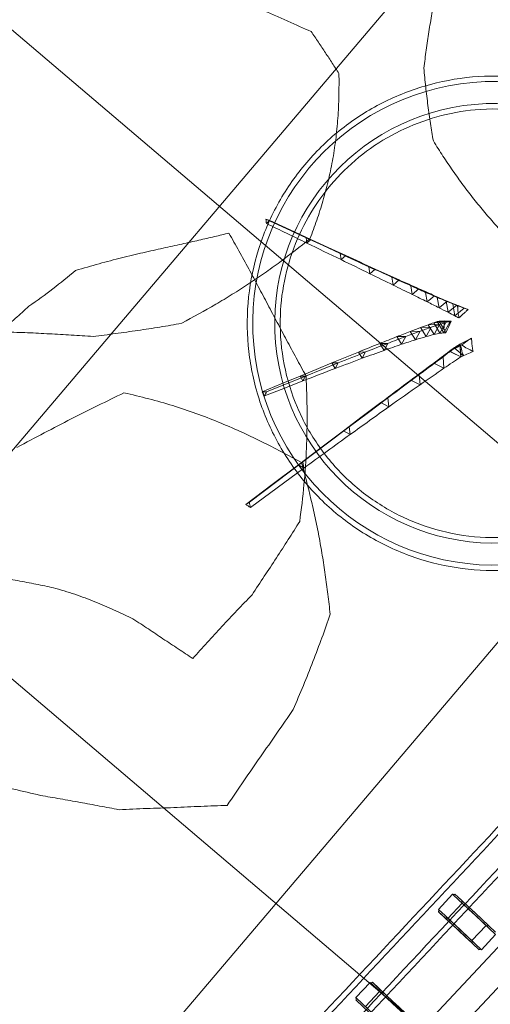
# Model space of a CAD drawing. Header units: millimetres. Extents: x 853417 to 929373, y -433185 to -369260.
# Tile 137 of 228: x 920979 to 921408, y -404686 to -403790. Entities that reach past the tile are written whole.
import ezdxf

# ---------------------------------------------------------------- set-up
doc = ezdxf.new("R2010")
doc.units = ezdxf.units.MM
doc.layers.add('I-FURN', color=7, linetype='Continuous', lineweight=9)
doc.layers.add('KOKO-FLOR-PATT', color=7, linetype='Continuous', lineweight=9)

# ---------------------------------------------------------------- blocks, each defined once
blk = doc.blocks.new('Furniture_Sofas-Armchairs_NC-Nordic-Care_Ellinor-367 - Ellinor 367-V19-1 korrus_SA_kunstihanke plaan')
at = {"layer": 'I-FURN'}
for p, q in [((-279, -302.08), (-279, 282.92)), ((-279, 282.92), (-279, -299.08)), ((-279, -264.58), (-279, 245.42)), ((-254, -264.58), (-254, 245.42)), ((-342.13, 21.42), (-342.13, 2.42)), ((-331.63, 22.92), (-340.63, 22.92)), ((-330.13, 2.42), (-330.13, 21.42)), ((-300.5, 2.42), (-300.5, 21.42)), ((-288.5, 21.42), (-288.5, 2.42)), ((-340.63, 0.92), (-331.63, 0.92)), ((-342.13, -88.58), (-342.13, -107.58)), ((-331.63, -87.08), (-340.63, -87.08)), ((-330.13, -107.58), (-330.13, -88.58)), ((-340.63, -109.08), (-331.63, -109.08))]:
    blk.add_line(p, q, dxfattribs=at)
at = {"layer": 'I-FURN', "flags": 128}
for points in [[(-342.13, 21.42), (-333.8, 21.42), (-325.48, 21.42), (-317.15, 21.42), (-308.83, 21.42), (-300.5, 21.42)], [(-340.63, 22.92), (-332.3, 22.92), (-323.98, 22.92), (-315.65, 22.92), (-307.33, 22.92), (-299, 22.92)], [(-331.63, 22.92), (-323.3, 22.92), (-314.98, 22.92), (-306.65, 22.92), (-298.33, 22.92), (-290, 22.92)], [(-330.13, 21.42), (-321.8, 21.42), (-313.48, 21.42), (-305.15, 21.42), (-296.83, 21.42), (-288.5, 21.42)], [(-342.13, 2.42), (-333.8, 2.42), (-325.48, 2.42), (-317.15, 2.42), (-308.83, 2.42), (-300.5, 2.42)], [(-299, 0.92), (-307.33, 0.92), (-315.65, 0.92), (-323.98, 0.92), (-332.3, 0.92), (-340.63, 0.92)], [(-290, 0.92), (-298.33, 0.92), (-306.65, 0.92), (-314.98, 0.92), (-323.3, 0.92), (-331.63, 0.92)], [(-330.13, 2.42), (-321.8, 2.42), (-313.48, 2.42), (-305.15, 2.42), (-296.83, 2.42), (-288.5, 2.42)], [(-342.13, -88.58), (-333.8, -88.58), (-325.48, -88.58), (-317.15, -88.58), (-308.83, -88.58), (-300.5, -88.58)], [(-340.63, -87.08), (-332.3, -87.08), (-323.98, -87.08), (-315.65, -87.08), (-307.33, -87.08), (-299, -87.08)], [(-331.63, -87.08), (-323.3, -87.08), (-314.98, -87.08), (-306.65, -87.08), (-298.33, -87.08), (-290, -87.08)], [(-330.13, -88.58), (-321.8, -88.58), (-313.48, -88.58), (-305.15, -88.58), (-296.83, -88.58), (-288.5, -88.58)], [(-342.13, -107.58), (-333.8, -107.58), (-325.48, -107.58), (-317.15, -107.58), (-308.83, -107.58), (-300.5, -107.58)], [(-299, -109.08), (-307.33, -109.08), (-315.65, -109.08), (-323.98, -109.08), (-332.3, -109.08), (-340.63, -109.08)]]:
    blk.add_lwpolyline(points, dxfattribs=at)
at = {"layer": 'I-FURN'}
for points in [[(-353.93, 334.61), (-353.83, 119.38), (-353.91, -95.62), (-353.93, -310.86)], [(-327.76, -310.86), (-327.78, -95.78), (-327.86, 119.53), (-327.76, 334.61)], [(-348.98, 328.37), (-348.81, 115.58), (-349.04, -96.99), (-348.98, -309.8)], [(-322.81, 328.37), (-322.84, 115.72), (-322.91, -97.16), (-322.81, -309.8)], [(-340.63, 22.92), (-340.63, 22.74), (-340.69, 22.36), (-341.04, 21.83), (-341.57, 21.48), (-341.95, 21.42), (-342.13, 21.42)], [(-330.13, 21.42), (-330.3, 21.42), (-330.69, 21.48), (-331.22, 21.83), (-331.56, 22.36), (-331.63, 22.74), (-331.63, 22.92)], [(-300.5, 21.42), (-300.32, 21.42), (-299.94, 21.48), (-299.41, 21.83), (-299.06, 22.36), (-299, 22.74), (-299, 22.92)], [(-342.13, 2.42), (-341.95, 2.42), (-341.57, 2.36), (-341.04, 2.01), (-340.69, 1.48), (-340.63, 1.1), (-340.63, 0.92)], [(-331.63, 0.92), (-331.63, 1.1), (-331.56, 1.48), (-331.22, 2.01), (-330.69, 2.36), (-330.3, 2.42), (-330.13, 2.42)], [(-299, 0.92), (-299, 1.1), (-299.06, 1.48), (-299.41, 2.01), (-299.94, 2.36), (-300.32, 2.42), (-300.5, 2.42)], [(-288.5, 2.42), (-288.68, 2.42), (-289.06, 2.36), (-289.59, 2.01), (-289.94, 1.48), (-290, 1.1), (-290, 0.92)], [(-340.63, -87.08), (-340.63, -87.26), (-340.69, -87.64), (-341.04, -88.17), (-341.57, -88.52), (-341.95, -88.58), (-342.13, -88.58)], [(-330.13, -88.58), (-330.3, -88.58), (-330.69, -88.52), (-331.22, -88.17), (-331.56, -87.64), (-331.63, -87.26), (-331.63, -87.08)], [(-342.13, -107.58), (-341.95, -107.58), (-341.57, -107.64), (-341.04, -107.99), (-340.69, -108.52), (-340.63, -108.9), (-340.63, -109.08)]]:
    blk.add_open_spline(points, degree=3, dxfattribs=at)
blk = doc.blocks.new('Furniture_Interior-Artwork-Decoration_Gotessons_Areca-Palm  - Default-1583015-1 korrus_SA_kunstihanke plaan')
at = {"layer": 'I-FURN'}
for p, q in [((236.73, 142.26), (184.82, 109.84)), ((184.42, 115.66), (189.23, 112.21)), ((184.82, 109.84), (184.42, 115.66)), ((189.23, 112.21), (184.82, 109.84)), ((139.81, 89), (145.63, 85.04)), ((140.09, 82.04), (139.81, 89)), ((145.63, 85.04), (140.09, 82.04)), ((102.52, 67), (109.34, 62.53)), ((102.66, 58.89), (102.52, 67)), ((109.34, 62.53), (102.66, 58.89)), ((72.46, 49.58), (80.3, 44.6)), ((72.48, 40.33), (72.46, 49.58)), ((49.29, 26.15), (49.39, 36.53)), ((49.39, 36.53), (58.23, 31.04)), ((80.3, 44.6), (72.48, 40.33)), ((212.16, 43.61), (175.64, 32.42)), ((175.64, 32.42), (178.26, 36.59)), ((178.26, 36.59), (180.45, 31.97)), ((30.71, 26.51), (33.17, 27.73)), ((32.98, 16.22), (33.17, 27.73)), ((33.17, 27.73), (43, 21.71)), ((58.23, 31.04), (49.29, 26.15)), ((144.87, 23.13), (147.96, 27.94)), ((147.96, 27.94), (150.49, 22.65)), ((180.45, 31.97), (175.64, 32.42)), ((43, 21.71), (32.98, 16.22)), ((38.23, 18.78), (43, 21.71)), ((119.09, 15.49), (122.66, 20.95)), ((122.66, 20.95), (125.53, 14.97)), ((150.49, 22.65), (144.87, 23.13)), ((32.98, 16.22), (32.82, 16.12)), ((81.49, 4.76), (85.97, 11.47)), ((85.97, 11.47), (89.51, 4.16)), ((98.29, 9.48), (102.32, 15.56)), ((105.53, 8.92), (98.29, 9.48)), ((102.32, 15.56), (105.53, 8.92)), ((125.53, 14.97), (119.09, 15.49)), ((39.91, -5.33), (46.57, 4.5)), ((43.98, -4.62), (50.21, 4.6)), ((44.87, 4.75), (46.57, 4.5)), ((49.97, -6.55), (46.26, 1.1)), ((46.57, 4.5), (51.75, -6.18)), ((49.81, -3.38), (55.61, 5.21)), ((50.21, 4.6), (55.06, -5.41)), ((55.61, 5.21), (60.14, -4.13)), ((57.72, -1.51), (63.08, 6.46)), ((63.08, 6.46), (67.28, -2.21)), ((68.12, 1.15), (73.05, 8.49)), ((76.92, 0.5), (68.12, 1.15)), ((73.05, 8.49), (76.92, 0.5)), ((89.51, 4.16), (81.49, 4.76)), ((39.91, -5.33), (39.01, -5.44)), ((51.75, -6.18), (39.91, -5.33)), ((55.06, -5.41), (43.98, -4.62)), ((45.19, -6.2), (49.97, -6.55)), ((60.14, -4.13), (49.81, -3.38)), ((67.28, -2.21), (57.72, -1.51)), ((26.24, -16.33), (22.64, -14.62)), ((26.24, -16.33), (35.36, -10.04)), ((36.23, -21.09), (26.24, -16.33)), ((32.07, -16.64), (32.27, -19.2)), ((32.65, -19.58), (41.14, -13.72)), ((35.36, -10.04), (36.23, -21.09)), ((41.14, -13.72), (41.94, -24)), ((31.9, -19.05), (32.27, -19.2)), ((41.94, -24), (32.65, -19.58)), ((41.11, -24.03), (48.96, -18.59)), ((49.69, -28.11), (41.11, -24.03)), ((48.96, -18.59), (49.69, -28.11)), ((52, -29.91), (59.21, -24.91)), ((59.21, -24.91), (59.86, -33.65)), ((59.86, -33.65), (52, -29.91)), ((65.76, -37.5), (72.32, -32.92)), ((72.32, -32.92), (72.89, -40.88)), ((72.89, -40.88), (65.76, -37.5)), ((82.82, -47.04), (88.73, -42.89)), ((88.73, -42.89), (89.22, -50.07)), ((89.22, -50.07), (82.82, -47.04)), ((103.69, -58.84), (108.95, -55.11)), ((109.34, -61.51), (103.69, -58.84)), ((108.95, -55.11), (109.34, -61.51)), ((129.31, -73.46), (133.9, -70.15)), ((133.9, -70.15), (134.2, -75.76)), ((134.2, -75.76), (129.31, -73.46)), ((159.62, -90.88), (163.55, -87.99)), ((163.55, -87.99), (163.75, -92.81)), ((163.75, -92.81), (159.62, -90.88))]:
    blk.add_line(p, q, dxfattribs=at)
at = {"layer": 'I-FURN', "flags": 128}
for points in [[(184.42, 115.66), (210.32, 131.31), (236.23, 146.95)], [(189.23, 112.21), (214.65, 128.12), (240.06, 144.03)], [(236.23, 146.95), (237.19, 146.22), (238.14, 145.49), (239.1, 144.76), (240.06, 144.03)], [(236.73, 142.26), (236.6, 143.44), (236.48, 144.61), (236.35, 145.78), (236.23, 146.95)], [(240.06, 144.03), (239.23, 143.59), (238.39, 143.15), (237.56, 142.7), (236.73, 142.26)], [(184.82, 109.84), (162.45, 95.94), (140.09, 82.04)], [(145.63, 85.04), (167.43, 98.62), (189.23, 112.21)], [(140.09, 82.04), (121.37, 70.47), (102.66, 58.89)], [(109.34, 62.53), (127.48, 73.79), (145.63, 85.04)], [(178.26, 36.59), (196.28, 41.87), (214.3, 47.15)], [(212.16, 43.61), (212.7, 44.5), (213.23, 45.38), (213.77, 46.26), (214.3, 47.15)], [(214.3, 47.15), (214.77, 46.16), (215.23, 45.17), (215.7, 44.18), (216.16, 43.2)], [(180.45, 31.97), (198.3, 37.58), (216.16, 43.2)], [(216.16, 43.2), (215.16, 43.3), (214.16, 43.41), (213.16, 43.51), (212.16, 43.61)], [(32.98, 16.22), (33.03, 19.1), (33.08, 21.98), (33.12, 24.85), (33.17, 27.73)], [(33.17, 27.73), (35.63, 26.23), (38.08, 24.72), (40.54, 23.22), (43, 21.71)], [(175.64, 32.42), (160.25, 27.78), (144.87, 23.13)], [(150.49, 22.65), (165.47, 27.31), (180.45, 31.97)], [(26.53, 20.68), (25.31, 21.45), (24.1, 22.21), (22.88, 22.98), (21.67, 23.74)], [(21.67, 23.74), (21.75, 23.04), (21.83, 22.33), (21.91, 21.63), (22, 20.93)], [(22, 20.93), (22.02, 20.22), (22.04, 19.52), (22.06, 18.81), (22.09, 18.11)], [(31.61, 16.97), (30.34, 17.9), (29.06, 18.83), (27.8, 19.76), (26.53, 20.68)], [(32.01, 25.63), (31.68, 25.85), (31.36, 26.07), (31.03, 26.29), (30.71, 26.51)], [(30.71, 26.51), (30.87, 26.12), (31.02, 25.74), (31.18, 25.36), (31.34, 24.98)], [(31.34, 24.98), (31.71, 22.73), (32.09, 20.51), (32.46, 18.31), (32.82, 16.12)], [(31.61, 16.97), (35.41, 18.55), (39.2, 20.13), (43, 21.71)], [(38.23, 18.78), (36.68, 20.49), (35.12, 22.2), (33.57, 23.92), (32.01, 25.63)], [(32.82, 16.12), (34.17, 16.79), (35.53, 17.45), (36.88, 18.12), (38.23, 18.78)], [(43, 21.71), (40.49, 20.34), (37.99, 18.97), (35.48, 17.59), (32.98, 16.22)], [(32.98, 16.22), (27.53, 13.89), (22.07, 11.56)], [(22.07, 11.56), (22.51, 11.81), (22.94, 12.05), (23.38, 12.29), (23.81, 12.53)], [(23.81, 12.53), (24.49, 12.91), (25.17, 13.29), (25.85, 13.66), (26.53, 14.04)], [(26.53, 14.04), (27.8, 14.77), (29.07, 15.5), (30.34, 16.23), (31.61, 16.97)], [(44.87, 4.75), (43.41, 2.2), (41.94, -0.35), (40.47, -2.89), (39.01, -5.44)], [(45.07, 4.23), (45.02, 4.36), (44.97, 4.49), (44.92, 4.62), (44.87, 4.75)], [(46.26, 1.1), (45.96, 1.88), (45.67, 2.67), (45.37, 3.45), (45.07, 4.23)], [(45.19, -6.2), (45.46, -4.38), (45.73, -2.55), (46, -0.73), (46.26, 1.1)], [(31.83, -7.71), (31, -8.39), (30.18, -9.07), (29.36, -9.75), (28.54, -10.43)], [(32.13, -12.93), (32.05, -11.62), (31.98, -10.32), (31.9, -9.01), (31.83, -7.71)], [(39.01, -5.44), (39.02, -5.44), (39.04, -5.45), (39.06, -5.45), (39.08, -5.45)], [(39.08, -5.45), (40.6, -5.64), (42.13, -5.83), (43.66, -6.01), (45.19, -6.2)], [(22.64, -14.62), (23.26, -14.91), (23.88, -15.21), (24.5, -15.5), (25.12, -15.8)], [(25.12, -15.8), (26.42, -16.42), (27.74, -17.04), (29.06, -17.67), (30.38, -18.3)], [(28.54, -10.43), (28.32, -10.59), (28.1, -10.75), (27.89, -10.91), (27.67, -11.08)], [(31.9, -19.05), (31.94, -18.45), (31.98, -17.84), (32.02, -17.24), (32.07, -16.64)], [(32.07, -16.64), (32.09, -16.48), (32.11, -16.33), (32.13, -16.18), (32.15, -16.03)], [(32.15, -16.03), (32.14, -15.25), (32.14, -14.48), (32.13, -13.7), (32.13, -12.93)], [(30.38, -18.3), (30.45, -18.34), (30.52, -18.37), (30.59, -18.4), (30.66, -18.44)], [(30.66, -18.44), (30.97, -18.59), (31.28, -18.74), (31.59, -18.9), (31.9, -19.05)], [(159.62, -90.88), (144.46, -82.17), (129.31, -73.46)], [(134.2, -75.76), (148.98, -84.29), (163.75, -92.81)], [(195.32, -111.5), (177.47, -101.19), (159.62, -90.88)], [(163.75, -92.81), (181.23, -102.94), (198.7, -113.07)], [(195.32, -111.5), (196.14, -110.88), (196.96, -110.27), (197.78, -109.65), (198.6, -109.03)], [(198.7, -113.07), (197.86, -112.68), (197.01, -112.28), (196.17, -111.89), (195.32, -111.5)], [(198.6, -109.03), (198.63, -110.04), (198.65, -111.05), (198.68, -112.06), (198.7, -113.07)]]:
    blk.add_lwpolyline(points, dxfattribs=at)
at = {"layer": 'I-FURN'}
for points in [[(281.39, 415.07), (275.73, 408.09), (264.42, 394.26), (247.39, 373.89), (230.4, 353.63), (219.33, 340.27), (213.85, 333.61)], [(379.8, 410.23), (371.33, 410.6), (354.55, 411.35), (329.87, 412.85), (305.34, 413.76), (289.35, 414.64), (281.39, 415.07)], [(449.99, 390.85), (444.05, 392.44), (432.21, 395.62), (414.58, 400.43), (397.1, 405.29), (385.55, 408.57), (379.8, 410.23)], [(300.7, 279.29), (295.95, 274.74), (286.38, 265.75), (271.72, 252.49), (256.83, 239.37), (246.83, 230.63), (241.8, 226.25)], [(419.15, 204.51), (412.53, 207.09), (399.88, 212.38), (382.37, 220.91), (366.34, 229.67), (356.51, 235.55), (351.77, 238.52)], [(241.8, 226.25), (237.6, 221), (229.2, 210.52), (216.71, 194.81), (204.46, 179.18), (196.54, 168.88), (192.66, 163.74)], [(486, 186.07), (480, 187.47), (468.18, 190.33), (451.02, 194.93), (434.64, 199.68), (424.23, 202.89), (419.15, 204.51)], [(139.81, 89), (154.68, 97.89), (169.55, 106.77), (184.42, 115.66)], [(186.18, 110.52), (191.91, 106.66), (203.41, 99.05), (220.98, 88), (239.25, 77.21), (258.17, 66.94), (277.8, 57.29), (298.26, 48.3), (319.4, 40.19), (334.05, 35.25), (341.5, 32.9)], [(102.52, 67), (114.95, 74.34), (127.38, 81.67), (139.81, 89)], [(341.5, 32.9), (349.64, 35.97), (366.07, 42.28), (391.34, 52.17), (416.98, 62.62), (434.21, 69.91), (442.89, 73.67)], [(72.46, 49.58), (82.48, 55.39), (92.5, 61.2), (102.52, 67)], [(102.66, 58.89), (92.6, 52.71), (82.54, 46.52), (72.48, 40.33)], [(80.3, 44.6), (89.98, 50.58), (99.66, 56.56), (109.34, 62.53)], [(49.39, 36.53), (57.08, 40.88), (64.77, 45.23), (72.46, 49.58)], [(33.17, 27.73), (38.58, 30.67), (43.99, 33.6), (49.39, 36.53)], [(72.48, 40.33), (64.75, 35.6), (57.02, 30.87), (49.29, 26.15)], [(58.23, 31.04), (65.58, 35.56), (72.94, 40.08), (80.3, 44.6)], [(147.96, 27.94), (158.06, 30.82), (168.16, 33.71), (178.26, 36.59)], [(21.67, 23.74), (25.5, 25.07), (29.34, 26.4), (33.17, 27.73)], [(43, 21.71), (48.07, 24.82), (53.15, 27.93), (58.23, 31.04)], [(122.66, 20.95), (131.09, 23.28), (139.53, 25.61), (147.96, 27.94)], [(22.09, 18.11), (22.09, 17.02), (22.08, 14.83), (22.08, 12.65), (22.07, 11.56)], [(49.29, 26.15), (43.85, 22.84), (38.42, 19.53), (32.98, 16.22)], [(102.32, 15.56), (109.1, 17.36), (115.88, 19.15), (122.66, 20.95)], [(144.87, 23.13), (136.27, 20.59), (127.68, 18.04), (119.09, 15.49)], [(125.53, 14.97), (133.85, 17.53), (142.17, 20.09), (150.49, 22.65)], [(73.05, 8.49), (77.36, 9.49), (81.67, 10.48), (85.97, 11.47)], [(98.29, 9.48), (92.69, 7.9), (87.09, 6.33), (81.49, 4.76)], [(85.97, 11.47), (91.42, 12.84), (96.87, 14.2), (102.32, 15.56)], [(119.09, 15.49), (112.16, 13.49), (105.22, 11.48), (98.29, 9.48)], [(105.53, 8.92), (112.19, 10.94), (118.86, 12.95), (125.53, 14.97)], [(46.57, 4.5), (47.78, 4.53), (48.99, 4.57), (50.21, 4.6)], [(50.21, 4.6), (52.01, 4.8), (53.81, 5), (55.61, 5.21)], [(55.61, 5.21), (58.1, 5.62), (60.59, 6.04), (63.08, 6.46)], [(68.12, 1.15), (64.65, 0.26), (61.18, -0.62), (57.72, -1.51)], [(63.08, 6.46), (66.41, 7.13), (69.73, 7.81), (73.05, 8.49)], [(67.28, -2.21), (70.49, -1.3), (73.71, -0.4), (76.92, 0.5)], [(81.49, 4.76), (77.03, 3.56), (72.58, 2.35), (68.12, 1.15)], [(76.92, 0.5), (81.12, 1.72), (85.31, 2.94), (89.51, 4.16)], [(89.51, 4.16), (94.85, 5.74), (100.19, 7.33), (105.53, 8.92)], [(31.83, -7.71), (33.01, -8.48), (34.19, -9.26), (35.36, -10.04)], [(43.98, -4.62), (42.62, -4.85), (41.26, -5.09), (39.91, -5.33)], [(49.81, -3.38), (47.87, -3.79), (45.92, -4.2), (43.98, -4.62)], [(57.72, -1.51), (55.08, -2.13), (52.45, -2.76), (49.81, -3.38)], [(49.97, -6.55), (50.57, -6.43), (51.16, -6.3), (51.75, -6.18)], [(51.75, -6.18), (52.85, -5.93), (53.96, -5.67), (55.06, -5.41)], [(55.06, -5.41), (56.76, -4.99), (58.45, -4.56), (60.14, -4.13)], [(60.14, -4.13), (62.52, -3.49), (64.9, -2.85), (67.28, -2.21)], [(27.67, -11.08), (26.83, -11.67), (25.15, -12.85), (23.48, -14.03), (22.64, -14.62)], [(32.65, -19.58), (30.51, -18.5), (28.37, -17.41), (26.24, -16.33)], [(35.36, -10.04), (37.29, -11.26), (39.22, -12.49), (41.14, -13.72)], [(41.14, -13.72), (43.75, -15.34), (46.35, -16.97), (48.96, -18.59)], [(420.62, -53.32), (425.03, -50.01), (433.91, -43.35), (447.34, -33.24), (460.89, -23), (469.98, -16.1), (474.54, -12.62)], [(32.27, -19.2), (33.59, -19.83), (34.91, -20.46), (36.23, -21.09)], [(41.11, -24.03), (38.29, -22.54), (35.47, -21.06), (32.65, -19.58)], [(36.23, -21.09), (38.14, -22.06), (40.04, -23.03), (41.94, -24)], [(52, -29.91), (48.37, -27.95), (44.74, -25.99), (41.11, -24.03)], [(41.94, -24), (44.53, -25.37), (47.11, -26.74), (49.69, -28.11)], [(48.96, -18.59), (52.37, -20.7), (55.79, -22.8), (59.21, -24.91)], [(59.21, -24.91), (63.58, -27.58), (67.95, -30.25), (72.32, -32.92)], [(364.82, -20.67), (358.01, -20.93), (344.35, -21.48), (323.81, -22.48), (303.51, -23.75), (290.13, -24.82), (283.5, -25.43)], [(443.7, -31.84), (437.1, -31.08), (423.93, -29.45), (404.29, -26.69), (384.48, -23.69), (371.37, -21.67), (364.82, -20.67)], [(49.69, -28.11), (53.08, -29.95), (56.47, -31.8), (59.86, -33.65)], [(65.76, -37.5), (61.17, -34.97), (56.59, -32.44), (52, -29.91)], [(59.86, -33.65), (64.21, -36.06), (68.55, -38.47), (72.89, -40.88)], [(72.32, -32.92), (77.79, -36.24), (83.26, -39.56), (88.73, -42.89)], [(82.82, -47.04), (77.13, -43.86), (71.44, -40.68), (65.76, -37.5)], [(72.89, -40.88), (78.33, -43.95), (83.78, -47.01), (89.22, -50.07)], [(88.73, -42.89), (95.47, -46.96), (102.21, -51.04), (108.95, -55.11)], [(103.69, -58.84), (96.73, -54.91), (89.77, -50.97), (82.82, -47.04)], [(89.22, -50.07), (95.93, -53.89), (102.63, -57.7), (109.34, -61.51)], [(375.56, -81.93), (382.65, -76.84), (397.26, -67.04), (412.71, -57.83), (420.62, -53.32)], [(129.31, -73.46), (120.77, -68.59), (112.23, -63.72), (103.69, -58.84)], [(108.95, -55.11), (117.26, -60.13), (125.58, -65.14), (133.9, -70.15)], [(109.34, -61.51), (117.63, -66.26), (125.91, -71.01), (134.2, -75.76)], [(133.9, -70.15), (143.78, -76.1), (153.67, -82.05), (163.55, -87.99)], [(163.55, -87.99), (175.24, -95.01), (186.92, -102.02), (198.6, -109.03)], [(40.55, -170.21), (41.03, -175.47), (41.83, -186.16), (42.67, -202.78), (43.15, -219.77), (43.25, -231.26), (43.26, -237.04)], [(43.26, -237.04), (42.1, -242.41), (39.69, -253.15), (35.72, -269.47), (31.68, -285.59), (28.92, -296.61), (27.52, -302.19)], [(120.67, -239.12), (122.38, -242.36), (125.86, -248.89), (131.22, -258.9), (136.74, -269.04), (140.55, -275.85), (142.48, -279.28)]]:
    blk.add_open_spline(points, degree=3, dxfattribs=at)
for points, knots in [([(642.89, 330.11), (634.59, 332.63), (618.12, 337.6), (593.66, 344.94), (573.28, 351.22), (557.03, 356.31), (544.94, 360.09), (532.9, 363.87), (516.85, 368.99), (496.95, 375.4), (473.41, 383.04), (457.78, 388.23), (449.99, 390.85)], [0, 0, 0, 0, 0.125, 0.25, 0.375, 0.4375, 0.5, 0.5625, 0.625, 0.75, 0.875, 1, 1, 1, 1]), ([(213.85, 333.61), (206.24, 319.61), (195.25, 298.6), (181.83, 270.81), (175.55, 257.07), (172.54, 250.23)], [0, 0, 0, 0, 0.5, 0.75, 1, 1, 1, 1]), ([(326.18, 258.97), (323.97, 260.66), (319.59, 264.06), (310.9, 270.94), (304.73, 275.97), (300.7, 279.29)], [0, 0, 0, 0, 0.25, 0.5, 1, 1, 1, 1]), ([(351.77, 238.52), (349.48, 240.24), (345, 243.68), (336.33, 250.53), (330.16, 255.61), (326.18, 258.97)], [0, 0, 0, 0, 0.25, 0.5, 1, 1, 1, 1]), ([(172.54, 250.23), (172.65, 244.13), (172.96, 232), (173.73, 214.08), (174.86, 196.21), (176.36, 178.62), (178.26, 161.39), (181.33, 138.66), (184.14, 121.87), (186.18, 110.52)], [0, 0, 0, 0, 0.125, 0.25, 0.375, 0.5, 0.625, 0.75, 1, 1, 1, 1]), ([(192.66, 163.74), (190.09, 152.7), (185.48, 130.73), (181.1, 102.98), (178.53, 81.18), (176.49, 59.45), (175.52, 43.26), (175.07, 32.36)], [0, 0, 0, 0, 0.25, 0.5, 0.625, 0.75, 1, 1, 1, 1]), ([(175.07, 32.36), (177.6, 26.61), (182.54, 15.24), (189.74, -1.54), (195.7, -15.68), (200.46, -27.06), (204, -35.53), (207.54, -43.98), (212.31, -55.31), (218.32, -69.46), (225.68, -86.35), (230.78, -97.65), (233.38, -103.31)], [0, 0, 0, 0, 0.125, 0.25, 0.375, 0.4375, 0.5, 0.5625, 0.625, 0.75, 0.875, 1, 1, 1, 1]), ([(283.5, -25.43), (272.54, -30.07), (256.41, -37.23), (235.26, -47.55), (219.7, -55.62), (204.42, -64.09), (184.42, -75.88), (169.98, -85.16), (160.36, -91.66)], [0, 0, 0, 0, 0.25, 0.375, 0.5, 0.625, 0.75, 1, 1, 1, 1]), ([(-28.46, -64.11), (-21.91, -72.18), (-12.42, -84.32), (-0.25, -101.18), (8.58, -114.18), (17.13, -127.65), (25.35, -141.54), (33.14, -155.66), (38.11, -165.32), (40.55, -170.21)], [0, 0, 0, 0, 0.25, 0.375, 0.5, 0.625, 0.75, 0.875, 1, 1, 1, 1]), ([(233.38, -103.31), (237.63, -102.68), (246.5, -101.39), (258.55, -99.66), (268.89, -98.28), (277.01, -97.27), (285.47, -96.21), (294.23, -95.06), (303.33, -93.83), (312.83, -92.56), (322.65, -91.2), (336.04, -89.17), (353.38, -86.23), (368.01, -83.44), (375.56, -81.93)], [0, 0, 0, 0, 0.125, 0.25, 0.3125, 0.375, 0.4375, 0.5, 0.5625, 0.625, 0.6875, 0.75, 0.875, 1, 1, 1, 1]), ([(160.36, -91.66), (157.69, -97.04), (152.55, -107.89), (145.5, -124.59), (140.17, -139.12), (136.29, -151.13), (133.63, -160.27), (131.2, -169.59), (128.23, -182.33), (125.14, -198.64), (122.43, -218.57), (121.17, -232.22), (120.67, -239.12)], [0, 0, 0, 0, 0.125, 0.25, 0.375, 0.4375, 0.5, 0.5625, 0.625, 0.75, 0.875, 1, 1, 1, 1]), ([(142.48, -279.28), (149.11, -282.95), (159.16, -288.54), (173.17, -296.27), (183.93, -302.23), (194.95, -308.39), (210.04, -316.84), (221.74, -323.44), (229.78, -328.02)], [0, 0, 0, 0, 0.25, 0.375, 0.5, 0.625, 0.75, 1, 1, 1, 1])]:
    blk.add_open_spline(points, degree=3, knots=knots, dxfattribs=at)
blk = doc.blocks.new('Furniture_Other_Gotessons_Plant-Pot - Default-V8-1 korrus_SA_kunstihanke plaan')
at = {"layer": 'I-FURN'}
for radius, start, end in [(220, 90, 270), (220, 270, 90), (200, 90, 270), (200, 270, 90)]:
    blk.add_arc((0, 0), radius, start, end, dxfattribs=at)
for points, knots in [([(0, 225), (-14.72, 224.99), (-44.18, 222.09), (-86.65, 209.21), (-125.8, 188.29), (-160.12, 160.12), (-188.29, 125.8), (-209.22, 86.64), (-222.1, 44.15), (-225.72, 7.3), (-224.28, -22.02), (-219.95, -51.23), (-209.22, -86.63), (-188.29, -125.8), (-160.12, -160.12), (-125.79, -188.29), (-86.63, -209.22), (-44.13, -222.11), (-14.67, -224.99), (0, -225)], [0, 0, 0, 0, 0.0625, 0.125, 0.1875, 0.25, 0.3125, 0.375, 0.4375, 0.5, 0.53125, 0.5625, 0.625, 0.6875, 0.75, 0.8125, 0.875, 0.9375, 1, 1, 1, 1]), ([(0, -225), (14.72, -224.99), (44.18, -222.09), (86.65, -209.21), (125.8, -188.29), (160.12, -160.12), (188.29, -125.8), (209.22, -86.64), (222.1, -44.15), (225.72, -7.3), (224.28, 22.02), (219.95, 51.23), (209.22, 86.63), (188.29, 125.8), (160.12, 160.12), (125.79, 188.29), (86.63, 209.22), (44.13, 222.11), (14.67, 224.99), (0, 225)], [0, 0, 0, 0, 0.0625, 0.125, 0.1875, 0.25, 0.3125, 0.375, 0.4375, 0.5, 0.53125, 0.5625, 0.625, 0.6875, 0.75, 0.8125, 0.875, 0.9375, 1, 1, 1, 1]), ([(0, 195), (-23.79, 195), (-71.45, 186.18), (-133.44, 148.2), (-170.3, 100.12), (-188.03, 55.67), (-195.36, 18.74), (-195.36, -20.44), (-186.83, -60.68), (-170.12, -98.2), (-145.98, -131.44), (-115.45, -158.92), (-79.87, -179.46), (-40.81, -192.15), (-13.58, -195), (0, -195)], [-1, -1, -1, -1, -0.883333, -0.766667, -0.65, -0.591667, -0.533333, -0.466667, -0.4, -0.333333, -0.266667, -0.2, -0.133333, -0.066667, 0, 0, 0, 0]), ([(0, -195), (23.79, -195), (71.45, -186.18), (133.44, -148.2), (170.3, -100.12), (188.03, -55.67), (195.36, -18.74), (195.36, 20.44), (186.83, 60.68), (170.12, 98.2), (145.98, 131.44), (115.45, 158.92), (79.87, 179.46), (40.81, 192.15), (13.58, 195), (0, 195)], [-1, -1, -1, -1, -0.883333, -0.766667, -0.65, -0.591667, -0.533333, -0.466667, -0.4, -0.333333, -0.266667, -0.2, -0.133333, -0.066667, 0, 0, 0, 0])]:
    blk.add_open_spline(points, degree=3, knots=knots, dxfattribs=at)

msp = doc.modelspace()

# ---------------------------------------------------------------- hatches: boundary and pattern name
at = {"layer": 'KOKO-FLOR-PATT', "true_color": 0x800000}
h = msp.add_hatch(dxfattribs=at)
h.set_pattern_fill('FP_67', color=16, style=0, pattern_type=2)
h.set_pattern_definition([(319.643, (919515.46, -407286.1), (291.397, 342.91), []), (49.643, (919515.46, -407286.1), (-342.91, 291.397), [])])
h.paths.add_polyline_path([(920516.3, -410898.2), (922662.41, -410718.92), (922076.43, -403522.86), (920880.91, -403614.59), (920871.87, -403496.79), (920835.7, -403499.57), (920834.35, -403510), (920697.22, -403522.57), (920694.94, -403510.37), (919798.7, -403579.85), (919798.7, -403604.96), (919661.56, -403617.53), (919659.03, -403589.86), (919635.5, -403591.66), (919644.54, -403709.46), (919012.74, -403757.94), (918999.41, -403622.93), (917524.49, -403753.64), (917528.23, -403871.85), (916360.7, -403961.43), (916422.37, -404668.8), (916882.17, -404654.22), (917314.65, -410253.94), (917989.08, -410662.13), (920503.5, -410494.42), (920510.61, -410718.92)], flags=0)
h.paths.add_polyline_path([(921354.18, -409841.61), (921308.1, -409284.71), (921760.37, -409247.29), (921806.46, -409804.18), (921715.53, -409811.71)], flags=0)
h.paths.add_polyline_path([(917253.98, -409398.03), (917161.56, -408201.41), (917601.74, -408167.41), (917601.75, -408167.41), (917694.17, -409364.03), (917314.65, -409393.34)], flags=0)
h.paths.add_polyline_path([(919176.96, -409124.79), (919106.49, -408141.59), (920073.9, -408072.24), (920144.38, -409055.44), (919199.14, -409123.2)], flags=0)
h.paths.add_polyline_path([(921263.36, -408712.39), (921215.78, -408155.62), (921667.95, -408116.98), (921715.53, -408673.75)], flags=0)
h.paths.add_polyline_path([(917161.55, -408201.22), (917069.13, -407004.6), (917509.31, -406970.61), (917509.32, -406970.61), (917601.74, -408167.23), (917161.56, -408201.22)], flags=0)
h.paths.add_polyline_path([(917069.12, -407004.42), (916976.7, -405807.8), (917416.89, -405773.8), (917509.31, -406970.42), (917069.13, -407004.42)], flags=0)
h.paths.add_polyline_path([(918974.54, -406688.48), (918904.06, -405705.29), (919871.48, -405635.94), (919941.95, -406619.14), (918999.2, -406686.72)], flags=0)
h.paths.add_polyline_path([(921044.76, -405463.98), (920998.68, -404907.08), (921450.95, -404869.65), (921497.04, -405426.55)], flags=0)

# ---------------------------------------------------------------- block references
at = {"layer": 'I-FURN'}
for name, p, rotation in [('Furniture_Interior-Artwork-Decoration_Gotessons_Areca-Palm  - Default-1583015-1 korrus_SA_kunstihanke plaan', (921411.54, -404066.2), 185.1245862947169), ('Furniture_Other_Gotessons_Plant-Pot - Default-V8-1 korrus_SA_kunstihanke plaan', (921411.54, -404066.2), 185.1245862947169), ('Furniture_Sofas-Armchairs_NC-Nordic-Care_Ellinor-367 - Ellinor 367-V19-1 korrus_SA_kunstihanke plaan', (921608.55, -404835.04), 316.8761582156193)]:
    msp.add_blockref(name, p, dxfattribs=dict(at, rotation=rotation))

doc.saveas('drawing.dxf')
